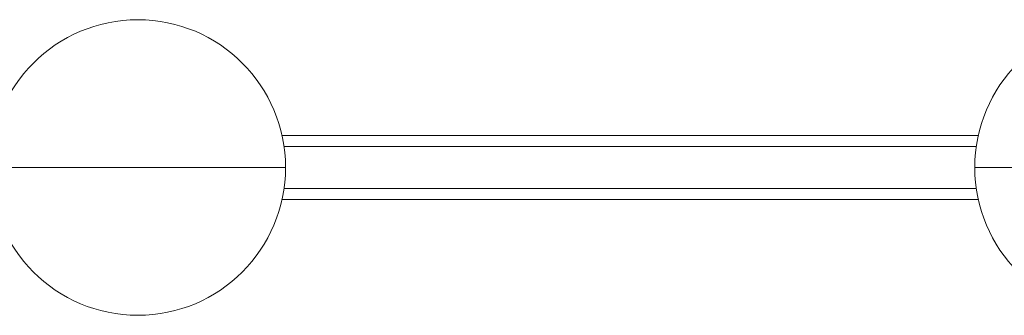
# Model space of a CAD drawing. Header units: millimetres. Extents: x -458 to 1924, y -69 to 431.
# Tile 26 of 49: x 290 to 490, y 370 to 430. Entities that reach past the tile are written whole.
import ezdxf

# ---------------------------------------------------------------- set-up
doc = ezdxf.new("R2010")
doc.units = ezdxf.units.MM

# ---------------------------------------------------------------- blocks, each defined once
blk = doc.blocks.new('Drawing View1')
at = {"color": 7, "linetype": 'Continuous', "lineweight": 18}
for p, q in [((340.71, 6.5), (199.29, 6.5)), ((199.7, 4.25), (340.3, 4.25)), ((170, 0), (140, 0)), ((170, 0), (200, 0)), ((370, 0), (340, 0)), ((199.7, -4.25), (340.3, -4.25)), ((199.29, -6.5), (340.71, -6.5))]:
    blk.add_line(p, q, dxfattribs=at)
for centre, start, end in [((170, 0), 0, 180), ((370, 0), 0, 180), ((170, 0), 270, 0), ((170, 0), 180, 270), ((370, 0), 180, 270)]:
    blk.add_arc(centre, 30, start, end, dxfattribs=at)

msp = doc.modelspace()

# ---------------------------------------------------------------- block references
at = {"color": 7, "linetype": 'Continuous', "lineweight": 18}
msp.add_blockref('Drawing View1', (143.71, 400.14), dxfattribs=at)

doc.saveas('drawing.dxf')
